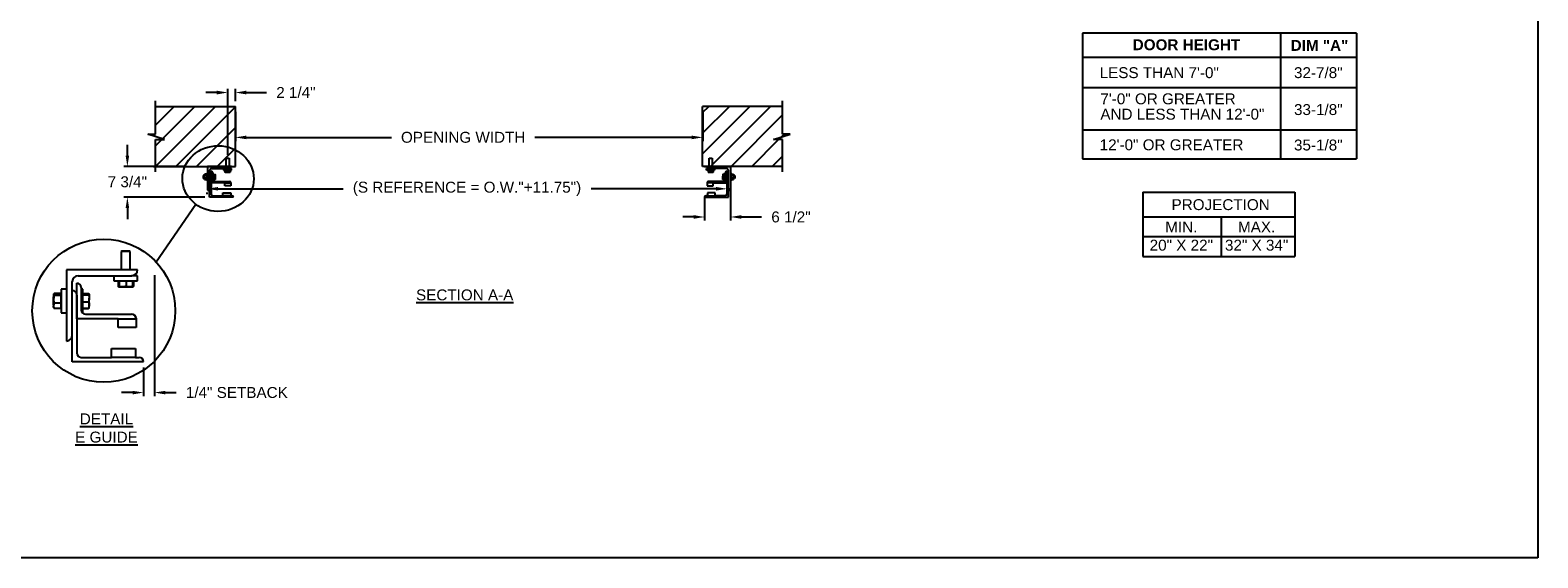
# Model space of a CAD drawing. Header units: inches. Extents: x 170 to 284, y 215 to 248.
# Tile 3 of 195: x 176.1 to 189.06, y 214.76 to 219.29. Entities that reach past the tile are written whole.
import ezdxf
from ezdxf import colors
from ezdxf.entities.mleader import LeaderData, LeaderLine
from ezdxf.math import Vec2, Vec3

# ---------------------------------------------------------------- set-up
doc = ezdxf.new("R2010")
doc.units = ezdxf.units.IN
doc.header["$LTSCALE"] = 0.25
doc.header["$MEASUREMENT"] = 0
for name, color, linetype in [('ANNOTATIONS', 1, 'Continuous'), ('DETAILS', 4, 'Continuous'), ('E GUIDES', 7, 'Continuous'), ('LH BENCH MOUNT', 7, 'Continuous')]:
    doc.layers.add(name, color=color, linetype=linetype)
doc.styles.add('ARIAL', font='arial.ttf', dxfattribs={"height": 0.09375})
doc.dimstyles.new('STANDARD$0', dxfattribs={"dimtxt": 0.09375, "dimasz": 0.09375, "dimexe": 0.03125, "dimexo": 0.046875, "dimgap": 0.09, "dimtad": 0, "dimtih": 1, "dimtoh": 1, "dimdec": 4, "dimzin": 0, "dimdsep": 46, "dimtxsty": 'ARIAL', "dimcen": 0.09, "dimadec": 0, "dimazin": 0, "dimtfac": 1, "dimtdec": 4, "dimtofl": 0, "dimtmove": 0, "dimatfit": 1, "dimfxl": 1, "dimtolj": 1, "dimtzin": 0, "dimarcsym": 0})
pattern_1 = [(45, (0, -19.68831), (-0.08838835, 0.08838835), [])]

# ---------------------------------------------------------------- blocks, each defined once
blk = doc.blocks.new('*D36')
at = {"layer": 'ANNOTATIONS', "color": 0, "lineweight": -2, "transparency": 16777216}
for p, q in [((176.933, 218.214), (176.933, 218.307)), ((177.423, 218.12), (176.902, 218.12)), ((177.598, 217.856), (176.902, 217.856)), ((176.933, 217.762), (176.933, 217.668))]:
    blk.add_line(p, q, dxfattribs=at)
at = {"layer": 'ANNOTATIONS', "color": 0, "transparency": 16777216}
for points in [[(176.918, 218.214), (176.949, 218.214), (176.933, 218.12)], [(176.918, 217.762), (176.949, 217.762), (176.933, 217.856)]]:
    blk.add_solid(points, dxfattribs=at)
at = {"layer": 'defpoints', "color": 0, "transparency": 16777216}
for p in [(177.47, 218.12), (176.933, 217.856), (177.645, 217.856)]:
    blk.add_point(p, dxfattribs=at)
at = {"layer": 'ANNOTATIONS', "color": 0, "transparency": 16777216, "insert": (176.933, 217.988), "char_height": 0.0938, "attachment_point": 5, "style": 'ARIAL'}
blk.add_mtext('\\A1;7 3/4"', dxfattribs=at)
blk = doc.blocks.new('*D37')
at = {"layer": 'ANNOTATIONS', "color": 0, "lineweight": -2, "transparency": 16777216}
for p, q in [((182.117, 218.073), (182.117, 217.655)), ((181.896, 217.859), (181.896, 217.655)), ((181.802, 217.686), (181.708, 217.686)), ((182.211, 217.686), (182.384, 217.686))]:
    blk.add_line(p, q, dxfattribs=at)
at = {"layer": 'ANNOTATIONS', "color": 0, "transparency": 16777216}
for points in [[(181.802, 217.702), (181.802, 217.671), (181.896, 217.686)], [(182.211, 217.702), (182.211, 217.671), (182.117, 217.686)]]:
    blk.add_solid(points, dxfattribs=at)
at = {"layer": 'defpoints', "color": 0, "transparency": 16777216}
for p in [(182.117, 218.12), (181.896, 217.906), (182.117, 217.686)]:
    blk.add_point(p, dxfattribs=at)
at = {"layer": 'ANNOTATIONS', "color": 0, "transparency": 16777216, "insert": (182.638, 217.686), "char_height": 0.0938, "attachment_point": 5, "style": 'ARIAL'}
blk.add_mtext('\\A1;6 1/2"', dxfattribs=at)
blk = doc.blocks.new('*D38')
at = {"layer": 'ANNOTATIONS', "color": 0, "lineweight": -2, "transparency": 16777216}
for p, q in [((177.702, 218.755), (177.608, 218.755)), ((177.796, 218.219), (177.796, 218.786)), ((177.862, 218.682), (177.862, 218.786)), ((177.956, 218.755), (178.128, 218.755))]:
    blk.add_line(p, q, dxfattribs=at)
at = {"layer": 'ANNOTATIONS', "color": 0, "transparency": 16777216}
for points in [[(177.702, 218.771), (177.702, 218.739), (177.796, 218.755)], [(177.956, 218.771), (177.956, 218.739), (177.862, 218.755)]]:
    blk.add_solid(points, dxfattribs=at)
at = {"layer": 'defpoints', "color": 0, "transparency": 16777216}
for p in [(177.862, 218.755), (177.862, 218.636), (177.796, 218.172)]:
    blk.add_point(p, dxfattribs=at)
at = {"layer": 'ANNOTATIONS', "color": 0, "transparency": 16777216, "insert": (178.382, 218.755), "char_height": 0.0938, "attachment_point": 5, "style": 'ARIAL'}
blk.add_mtext('\\A1;2 1/4"', dxfattribs=at)
blk = doc.blocks.new('*D41')
at = {"layer": 'ANNOTATIONS', "color": 0, "lineweight": -2, "transparency": 16777216}
for p, q in [((177.619, 217.882), (177.619, 217.897)), ((177.713, 217.928), (178.788, 217.928)), ((181.994, 217.928), (180.919, 217.928)), ((182.088, 217.975), (182.088, 217.96))]:
    blk.add_line(p, q, dxfattribs=at)
at = {"layer": 'ANNOTATIONS', "color": 0, "transparency": 16777216}
for points in [[(177.713, 217.944), (177.713, 217.913), (177.619, 217.928)], [(181.994, 217.944), (181.994, 217.913), (182.088, 217.928)]]:
    blk.add_solid(points, dxfattribs=at)
at = {"layer": 'defpoints', "color": 0, "transparency": 16777216}
for p in [(177.619, 217.928), (182.088, 217.928), (182.088, 217.928)]:
    blk.add_point(p, dxfattribs=at)
at = {"layer": 'ANNOTATIONS', "color": 0, "transparency": 16777216, "insert": (179.853, 217.928), "char_height": 0.09375, "attachment_point": 5, "style": 'ARIAL'}
blk.add_mtext('\\A1;(S REFERENCE = O.W."+11.75")', dxfattribs=at)
blk = doc.blocks.new('*D42')
at = {"layer": 'ANNOTATIONS', "color": 0, "lineweight": -2, "transparency": 16777216}
for p, q in [((177.862, 218.589), (177.862, 218.338)), ((181.879, 218.589), (181.879, 218.338)), ((177.956, 218.37), (179.204, 218.37)), ((181.785, 218.37), (180.436, 218.37))]:
    blk.add_line(p, q, dxfattribs=at)
at = {"layer": 'ANNOTATIONS', "color": 0, "transparency": 16777216}
for points in [[(177.956, 218.385), (177.956, 218.354), (177.862, 218.37)], [(181.785, 218.385), (181.785, 218.354), (181.879, 218.37)]]:
    blk.add_solid(points, dxfattribs=at)
at = {"layer": 'defpoints', "color": 0, "transparency": 16777216}
for p in [(177.862, 218.636), (181.879, 218.636), (181.879, 218.37)]:
    blk.add_point(p, dxfattribs=at)
at = {"layer": 'ANNOTATIONS', "color": 0, "transparency": 16777216, "insert": (179.82, 218.37), "char_height": 0.09375, "attachment_point": 5, "style": 'ARIAL'}
blk.add_mtext('\\A1;OPENING WIDTH', dxfattribs=at)
blk = doc.blocks.new('*D43')
at = {"layer": 'ANNOTATIONS', "color": 0, "lineweight": -2, "transparency": 16777216}
for p, q in [((177.166, 217.185), (177.166, 216.146)), ((177.072, 216.394), (177.072, 216.146)), ((176.978, 216.178), (176.884, 216.178)), ((177.26, 216.178), (177.353, 216.178))]:
    blk.add_line(p, q, dxfattribs=at)
at = {"layer": 'ANNOTATIONS', "color": 0, "transparency": 16777216}
for points in [[(176.978, 216.193), (176.978, 216.162), (177.072, 216.178)], [(177.26, 216.193), (177.26, 216.162), (177.166, 216.178)]]:
    blk.add_solid(points, dxfattribs=at)
at = {"layer": 'defpoints', "color": 0, "transparency": 16777216}
for p in [(177.166, 217.232), (177.072, 216.441), (177.072, 216.178)]:
    blk.add_point(p, dxfattribs=at)
at = {"layer": 'ANNOTATIONS', "color": 0, "transparency": 16777216, "insert": (177.874, 216.178), "char_height": 0.09375, "attachment_point": 5, "style": 'ARIAL'}
blk.add_mtext('\\A1;1/4" SETBACK', dxfattribs=at)

msp = doc.modelspace()

# ---------------------------------------------------------------- hatches: boundary and pattern name
at = {"layer": 'LH BENCH MOUNT'}
h = msp.add_hatch(dxfattribs=at)
h.set_pattern_fill('ANSI31', color=256, style=0)
h.set_pattern_definition(pattern_1)
h.paths.add_polyline_path([(177.86175, 218.6356), (177.17425, 218.6356), (177.17425, 218.39839), (177.11015, 218.39839), (177.25222, 218.35149), (177.17425, 218.35149), (177.17425, 218.11997), (177.86175, 218.11997), (177.86175, 218.28247)])
h = msp.add_hatch(dxfattribs=at)
h.set_pattern_fill('ANSI31', color=256, style=0)
h.set_pattern_definition(pattern_1)
h.paths.add_polyline_path([(182.63033, 218.39839), (182.56623, 218.39839), (182.56623, 218.6356), (181.87873, 218.6356), (181.87873, 218.11997), (181.8969, 218.11997), (182.56623, 218.11997), (182.56623, 218.35149), (182.48826, 218.35149)])

# ---------------------------------------------------------------- linework, layer by layer
at = {"layer": 'ANNOTATIONS'}
for p, q in [((187.499, 219.26611), (185.1456, 219.26611)), ((185.1456, 219.26611), (185.1456, 218.18578)), ((186.8506, 218.18578), (186.8506, 219.26611)), ((187.499, 219.26611), (187.499, 218.18578)), ((187.499, 219.05732), (185.1456, 219.05732)), ((185.1456, 218.79735), (187.499, 218.79735)), ((185.1456, 218.43578), (187.499, 218.43578)), ((185.1456, 218.43578), (187.499, 218.43578)), ((185.1456, 218.18578), (187.499, 218.18578)), ((185.66319, 217.89853), (185.66319, 217.34716)), ((185.66319, 217.89853), (186.97096, 217.89853)), ((186.97096, 217.89853), (186.97096, 217.34716)), ((185.66319, 217.68706), (186.97096, 217.68706)), ((186.33604, 217.68706), (186.33604, 217.34716)), ((185.66319, 217.51711), (186.97096, 217.51711)), ((185.66319, 217.34716), (186.97096, 217.34716))]:
    msp.add_line(p, q, dxfattribs=at)
at = {"layer": 'defpoints'}
msp.add_lwpolyline([(189.05875, 214.75854), (169.58887, 214.75854), (169.58887, 227.49365), (189.05875, 227.49365)], close=True, dxfattribs=at)
at = {"layer": 'DETAILS'}
msp.add_line((177.17975, 217.30018), (177.52184, 217.79576), dxfattribs=at)
msp.add_circle((176.73049, 216.88082), 0.61458, dxfattribs=at)
msp.add_ellipse((177.71315, 218.01607), major_axis=(0.30673, -0.00211), ratio=0.91972899, dxfattribs=at)
at = {"layer": 'E GUIDES'}
for p, q in [((177.78285, 218.19027), (177.78411, 218.19153)), ((177.78285, 218.11997), (177.78285, 218.19027)), ((177.78285, 218.19027), (177.80842, 218.19027)), ((177.78411, 218.19153), (177.80716, 218.19153)), ((177.80716, 218.19153), (177.80842, 218.19027)), ((177.80842, 218.19027), (177.80842, 218.11997)), ((181.93413, 218.19027), (181.93538, 218.19153)), ((181.93413, 218.11997), (181.93413, 218.19027)), ((181.93413, 218.19027), (181.9597, 218.19027)), ((181.93538, 218.19153), (181.95844, 218.19153)), ((181.95844, 218.19153), (181.9597, 218.19027)), ((181.9597, 218.19027), (181.9597, 218.11997)), ((177.5868, 218.04327), (177.58555, 218.04201)), ((177.58555, 218.04201), (177.58555, 218.01895)), ((177.58555, 218.01895), (177.5868, 218.0177)), ((177.5954, 218.04327), (177.5868, 218.04327)), ((177.5868, 218.04327), (177.5868, 218.0177)), ((177.5868, 218.0177), (177.5954, 218.0177)), ((177.59592, 218.05026), (177.5954, 218.04966)), ((177.59594, 218.04966), (177.5954, 218.04966)), ((177.5954, 218.01131), (177.5954, 218.04966)), ((177.5954, 218.01131), (177.59592, 218.0107)), ((177.5954, 218.01131), (177.59594, 218.01131)), ((177.59594, 218.05029), (177.59592, 218.05026)), ((177.59594, 218.05233), (177.59594, 218.05232)), ((177.59594, 218.05233), (177.5977, 218.05233)), ((177.59594, 218.05232), (177.59594, 218.05218)), ((177.59594, 218.05232), (177.59769, 218.05232)), ((177.59594, 218.05218), (177.59594, 218.04866)), ((177.59594, 218.05218), (177.61551, 218.05218)), ((177.59594, 218.04866), (177.59594, 218.04514)), ((177.59594, 218.04514), (177.59594, 218.03429)), ((177.59594, 218.04514), (177.61551, 218.04514)), ((177.59594, 218.03429), (177.59594, 218.02344)), ((177.59594, 218.02344), (177.61551, 218.02344)), ((177.59594, 218.02344), (177.59594, 218.01611)), ((177.59594, 218.01611), (177.59594, 218.00878)), ((177.59781, 218.05246), (177.59757, 218.05218)), ((177.59795, 218.05262), (177.59766, 218.05218)), ((177.59779, 218.05242), (177.59795, 218.05262)), ((177.61752, 218.05262), (177.59795, 218.05262)), ((177.61752, 218.05178), (177.61602, 218.05178)), ((177.61807, 218.04966), (177.61712, 218.05075)), ((177.61712, 218.01021), (177.61807, 218.01131)), ((177.61752, 218.05178), (177.61752, 218.05262)), ((177.61752, 218.05029), (177.61752, 218.05178)), ((177.61752, 218.01067), (177.61752, 218.00918)), ((177.62311, 218.06457), (177.61807, 218.06457)), ((177.61807, 218.06457), (177.61807, 218.06402)), ((177.61807, 218.06402), (177.61807, 217.99639)), ((177.62311, 218.11997), (177.62311, 217.91543)), ((177.82766, 218.11997), (177.62311, 218.11997)), ((177.64016, 217.93247), (177.64016, 218.08588)), ((177.64016, 217.85577), (177.64016, 218.06031)), ((177.65294, 217.97935), (177.65294, 218.08162)), ((177.65294, 218.04753), (177.65294, 217.88133)), ((177.6572, 218.10293), (177.81061, 218.10293)), ((177.66573, 218.06883), (177.66573, 218.00491)), ((177.67077, 218.06457), (177.66573, 218.06457)), ((177.67077, 217.99639), (177.67077, 218.06457)), ((177.67077, 218.05181), (177.68692, 218.05181)), ((177.67077, 218.05085), (177.68692, 218.05085)), ((177.67077, 218.04818), (177.68692, 218.04818)), ((177.67077, 218.02781), (177.68692, 218.02781)), ((177.68855, 218.0498), (177.68828, 218.05028)), ((177.68828, 218.01068), (177.68855, 218.01116)), ((177.68864, 218.04966), (177.68855, 218.0498)), ((177.68855, 218.01116), (177.68864, 218.01131)), ((177.68864, 218.04952), (177.68864, 218.03799)), ((177.68864, 218.01896), (177.68864, 218.03799)), ((177.68864, 218.01131), (177.68864, 218.01896)), ((177.75878, 218.09345), (177.75878, 218.0884)), ((177.75878, 218.09345), (177.75948, 218.09345)), ((177.75878, 218.0884), (177.75948, 218.0884)), ((177.75948, 218.10293), (177.75948, 218.09788)), ((177.82766, 218.09788), (177.75948, 218.09788)), ((177.75948, 218.09345), (177.75948, 218.0884)), ((177.75948, 218.09345), (177.82766, 218.09345)), ((177.75948, 218.0884), (177.82766, 218.0884)), ((177.768, 218.09788), (177.768, 218.09345)), ((177.77152, 218.0884), (177.77152, 218.07225)), ((177.77244, 218.07167), (177.77439, 218.07054)), ((177.7739, 218.0884), (177.7739, 218.07225)), ((177.77441, 218.07054), (177.78477, 218.07054)), ((177.77493, 218.0884), (177.77493, 218.07225)), ((177.78477, 218.07054), (177.80392, 218.07054)), ((177.7946, 218.0884), (177.7946, 218.07225)), ((177.80392, 218.07054), (177.81272, 218.07054)), ((177.82766, 218.10293), (177.81061, 218.10293)), ((177.81274, 218.07054), (177.8147, 218.07167)), ((177.81562, 218.07225), (177.81303, 218.07122)), ((177.81324, 218.0884), (177.81324, 218.07225)), ((177.81468, 218.07166), (177.81562, 218.07225)), ((177.81562, 218.0884), (177.81562, 218.07225)), ((177.81914, 218.09345), (177.81914, 218.09788)), ((177.82766, 218.09788), (177.82766, 218.10293)), ((177.82766, 218.0884), (177.82766, 218.09345)), ((181.89577, 218.11997), (182.10032, 218.11997)), ((181.91282, 218.11997), (182.11737, 218.11997)), ((181.91282, 218.09788), (181.91282, 218.10293)), ((181.91282, 218.10293), (181.92987, 218.10293)), ((181.91282, 218.09788), (181.981, 218.09788)), ((181.91282, 218.0884), (181.91282, 218.09345)), ((181.981, 218.09345), (181.91282, 218.09345)), ((181.981, 218.0884), (181.91282, 218.0884)), ((181.92134, 218.09345), (181.92134, 218.09788)), ((181.92486, 218.0884), (181.92486, 218.07225)), ((181.92486, 218.07225), (181.92745, 218.07122)), ((181.9258, 218.07166), (181.92486, 218.07225)), ((181.92773, 218.07054), (181.92578, 218.07167)), ((181.92724, 218.0884), (181.92724, 218.07225)), ((181.93656, 218.07054), (181.92776, 218.07054)), ((182.08327, 218.10293), (181.92987, 218.10293)), ((181.95571, 218.07054), (181.93656, 218.07054)), ((181.94588, 218.0884), (181.94588, 218.07225)), ((181.96607, 218.07054), (181.95571, 218.07054)), ((181.96555, 218.0884), (181.96555, 218.07225)), ((181.96804, 218.07167), (181.96609, 218.07054)), ((181.96658, 218.0884), (181.96658, 218.07225)), ((181.96896, 218.0884), (181.96896, 218.07225)), ((181.97248, 218.09788), (181.97248, 218.09345)), ((181.981, 218.10293), (181.981, 218.09788)), ((181.981, 218.09345), (181.981, 218.0884)), ((181.9817, 218.09345), (181.981, 218.09345)), ((181.9817, 218.0884), (181.981, 218.0884)), ((181.9817, 218.09345), (181.9817, 218.0884)), ((182.05184, 218.04966), (182.05192, 218.0498)), ((182.05184, 218.04952), (182.05184, 218.03799)), ((182.05184, 218.01896), (182.05184, 218.03799)), ((182.05184, 218.01131), (182.05184, 218.01896)), ((182.05192, 218.01116), (182.05184, 218.01131)), ((182.05192, 218.0498), (182.0522, 218.05028)), ((182.0522, 218.01068), (182.05192, 218.01116)), ((182.06971, 218.05181), (182.05356, 218.05181)), ((182.06971, 218.05085), (182.05356, 218.05085)), ((182.06971, 218.04818), (182.05356, 218.04818)), ((182.06971, 218.02781), (182.05356, 218.02781)), ((182.06971, 218.06457), (182.07475, 218.06457)), ((182.06971, 217.99639), (182.06971, 218.06457)), ((182.07475, 218.06883), (182.07475, 218.00491)), ((182.08754, 217.97935), (182.08754, 218.08162)), ((182.08754, 218.04753), (182.08754, 217.88133)), ((182.10032, 217.93247), (182.10032, 218.08588)), ((182.10032, 217.85577), (182.10032, 218.06031)), ((182.11737, 218.11997), (182.11737, 217.91543)), ((182.11737, 218.06457), (182.12241, 218.06457)), ((182.12241, 218.06457), (182.12241, 218.06402)), ((182.12241, 218.06402), (182.12241, 217.99639)), ((182.12241, 218.04966), (182.12336, 218.05075)), ((182.12336, 218.01021), (182.12241, 218.01131)), ((182.12296, 218.05178), (182.12296, 218.05262)), ((182.12296, 218.05262), (182.14252, 218.05262)), ((182.12296, 218.05029), (182.12296, 218.05178)), ((182.12296, 218.05178), (182.12446, 218.05178)), ((182.12296, 218.01067), (182.12296, 218.00918)), ((182.14454, 218.05218), (182.12497, 218.05218)), ((182.14454, 218.04514), (182.12497, 218.04514)), ((182.14454, 218.02344), (182.12497, 218.02344)), ((182.14252, 218.05262), (182.14282, 218.05218)), ((182.14269, 218.05242), (182.14252, 218.05262)), ((182.14267, 218.05246), (182.14291, 218.05218)), ((182.14454, 218.05233), (182.14277, 218.05233)), ((182.14454, 218.05232), (182.14279, 218.05232)), ((182.14454, 218.05233), (182.14454, 218.05232)), ((182.14454, 218.05232), (182.14454, 218.05218)), ((182.14454, 218.05218), (182.14454, 218.04866)), ((182.14454, 218.05029), (182.14456, 218.05026)), ((182.14454, 218.04966), (182.14508, 218.04966)), ((182.14454, 218.04866), (182.14454, 218.04514)), ((182.14454, 218.04514), (182.14454, 218.03429)), ((182.14454, 218.03429), (182.14454, 218.02344)), ((182.14454, 218.02344), (182.14454, 218.01611)), ((182.14454, 218.01611), (182.14454, 218.00878)), ((182.14508, 218.01131), (182.14454, 218.01131)), ((182.14456, 218.05026), (182.14508, 218.04966)), ((182.14508, 218.01131), (182.14456, 218.0107)), ((182.14508, 218.01131), (182.14508, 218.04966)), ((182.14508, 218.04327), (182.15368, 218.04327)), ((182.15368, 218.0177), (182.14508, 218.0177)), ((182.15368, 218.04327), (182.15493, 218.04201)), ((182.15368, 218.04327), (182.15368, 218.0177)), ((182.15493, 218.01895), (182.15368, 218.0177)), ((182.15493, 218.04201), (182.15493, 218.01895)), ((177.59594, 218.00878), (177.59594, 218.00864)), ((177.59594, 218.00878), (177.61551, 218.00878)), ((177.59594, 218.00864), (177.59769, 218.00864)), ((177.59594, 218.00864), (177.59594, 218.00863)), ((177.59594, 218.00863), (177.5977, 218.00863)), ((177.59757, 218.00878), (177.59781, 218.00851)), ((177.59795, 218.00834), (177.59761, 218.00878)), ((177.61752, 218.00834), (177.59795, 218.00834)), ((177.61752, 218.00918), (177.61602, 218.00918)), ((177.61752, 218.00918), (177.61752, 218.00834)), ((177.61807, 217.99639), (177.62311, 217.99639)), ((177.77226, 217.97935), (177.65294, 217.97935)), ((177.66898, 217.99639), (177.67077, 217.99639)), ((177.67077, 218.01011), (177.68692, 218.01011)), ((177.67077, 218.00915), (177.68692, 218.00915)), ((177.67851, 217.99213), (177.81061, 217.99213)), ((177.68729, 218.01029), (177.68692, 218.00915)), ((177.75309, 217.89412), (177.82127, 217.89412)), ((177.75309, 217.86855), (177.75309, 217.89412)), ((177.77226, 217.95378), (177.77226, 217.97935)), ((177.77226, 217.97935), (177.8234, 217.97935)), ((177.8234, 217.95378), (177.77226, 217.95378)), ((177.82127, 217.89412), (177.82127, 217.86855)), ((177.8234, 217.98059), (177.8234, 217.97935)), ((177.8234, 217.97935), (177.8234, 217.95378)), ((181.91708, 217.98059), (181.91708, 217.97935)), ((181.91708, 217.97935), (181.91708, 217.95378)), ((181.96822, 217.97935), (181.91708, 217.97935)), ((181.91708, 217.95378), (181.96822, 217.95378)), ((181.98739, 217.89412), (181.91921, 217.89412)), ((181.91921, 217.89412), (181.91921, 217.86855)), ((182.06197, 217.99213), (181.92987, 217.99213)), ((181.96822, 217.97935), (182.08754, 217.97935)), ((181.96822, 217.95378), (181.96822, 217.97935)), ((181.98739, 217.86855), (181.98739, 217.89412)), ((182.05319, 218.01029), (182.05356, 218.00915)), ((182.06971, 218.01011), (182.05356, 218.01011)), ((182.06971, 218.00915), (182.05356, 218.00915)), ((182.0715, 217.99639), (182.06971, 217.99639)), ((182.12241, 217.99639), (182.11737, 217.99639)), ((182.12296, 218.00918), (182.12446, 218.00918)), ((182.12296, 218.00918), (182.12296, 218.00834)), ((182.12296, 218.00834), (182.14252, 218.00834)), ((182.14454, 218.00878), (182.12497, 218.00878)), ((182.14252, 218.00834), (182.14287, 218.00878)), ((182.14291, 218.00878), (182.14267, 218.00851)), ((182.14454, 218.00863), (182.14277, 218.00863)), ((182.14454, 218.00864), (182.14279, 218.00864)), ((182.14454, 218.00878), (182.14454, 218.00864)), ((182.14454, 218.00864), (182.14454, 218.00863)), ((177.8447, 217.85577), (177.64016, 217.85577)), ((177.66573, 217.86855), (177.75309, 217.86855)), ((177.82127, 217.86855), (177.75309, 217.86855)), ((177.82127, 217.86855), (177.83192, 217.86855)), ((181.89577, 217.85577), (182.10032, 217.85577)), ((181.91921, 217.86855), (181.90856, 217.86855)), ((181.91921, 217.86855), (181.98739, 217.86855)), ((182.07475, 217.86855), (181.98739, 217.86855)), ((176.88423, 217.39325), (176.88047, 217.38949)), ((176.88047, 217.38949), (176.88047, 217.23273)), ((176.95696, 217.38949), (176.88047, 217.38949)), ((176.9532, 217.39325), (176.88423, 217.39325)), ((176.95696, 217.38949), (176.9532, 217.39325)), ((176.95696, 217.23273), (176.95696, 217.38949)), ((176.40879, 217.23273), (176.40879, 216.62082)), ((177.0207, 217.23273), (176.40879, 217.23273)), ((176.45979, 216.67182), (176.45979, 217.13074)), ((176.49803, 216.81204), (176.49803, 217.118)), ((176.51078, 217.18174), (176.96971, 217.18174)), ((176.81673, 217.18174), (176.81673, 217.13829)), ((176.81673, 217.13829), (177.0207, 217.13829)), ((176.85274, 217.13829), (176.85274, 217.08998)), ((176.85986, 217.13829), (176.85986, 217.08998)), ((176.86296, 217.13829), (176.86296, 217.08998)), ((176.9218, 217.13829), (176.9218, 217.08998)), ((177.0207, 217.18174), (176.96971, 217.18174)), ((176.97756, 217.13829), (176.97756, 217.08998)), ((176.98468, 217.13829), (176.98468, 217.08998)), ((177.0207, 217.13829), (177.0207, 217.18174)), ((176.29753, 217.00063), (176.29641, 216.99951)), ((176.29641, 216.99951), (176.29641, 216.93053)), ((176.29972, 217.02493), (176.29753, 217.02239)), ((176.29753, 217.02239), (176.29753, 217.01995)), ((176.29753, 217.01995), (176.29753, 216.97816)), ((176.29753, 216.97816), (176.29753, 216.92323)), ((176.36372, 217.0295), (176.30518, 217.0295)), ((176.36372, 217.0104), (176.30518, 217.0104)), ((176.36372, 217.01995), (176.36372, 217.0295)), ((176.36535, 217.02239), (176.36372, 217.02239)), ((176.36372, 217.0104), (176.36372, 217.01995)), ((176.36372, 216.97816), (176.36372, 217.0104)), ((176.36372, 216.94592), (176.36372, 216.97816)), ((176.40879, 217.067), (176.36535, 217.067)), ((176.36535, 217.067), (176.36535, 216.87361)), ((176.45979, 216.44235), (176.45979, 217.05426)), ((176.49803, 217.01601), (176.49803, 216.51884)), ((176.53627, 217.07975), (176.53627, 216.88853)), ((176.55137, 217.067), (176.53627, 217.067)), ((176.55137, 216.86304), (176.55137, 217.067)), ((176.55137, 217.02882), (176.59968, 217.02882)), ((176.55137, 217.02597), (176.59968, 217.02597)), ((176.55137, 217.01797), (176.59968, 217.01797)), ((176.60456, 217.02281), (176.60373, 217.02425)), ((176.60481, 217.02239), (176.60456, 217.02281)), ((176.60481, 217.02197), (176.60481, 216.98749)), ((176.60481, 216.93055), (176.60481, 216.98749)), ((176.85551, 217.08822), (176.86135, 217.08485)), ((176.86141, 217.08485), (176.89238, 217.08485)), ((176.89238, 217.08485), (176.94968, 217.08485)), ((176.94968, 217.08485), (176.97602, 217.08485)), ((176.97608, 217.08485), (176.98192, 217.08822)), ((176.98468, 217.08998), (176.97695, 217.0869)), ((176.98188, 217.0882), (176.98468, 217.08998)), ((176.29641, 216.93053), (176.29753, 216.92941)), ((176.29753, 216.90765), (176.29753, 216.92323)), ((176.29753, 216.90765), (176.29972, 216.90511)), ((176.36372, 216.94592), (176.30518, 216.94592)), ((176.36372, 216.90054), (176.30518, 216.90054)), ((176.36372, 216.92323), (176.36372, 216.94592)), ((176.36372, 216.90054), (176.36372, 216.92323)), ((176.36372, 216.90765), (176.36535, 216.90765)), ((176.36535, 216.87361), (176.36535, 216.86304)), ((176.36535, 216.86304), (176.40879, 216.86304)), ((176.54601, 216.86304), (176.55137, 216.86304)), ((176.55137, 216.95702), (176.59968, 216.95702)), ((176.55137, 216.90407), (176.59968, 216.90407)), ((176.55137, 216.90122), (176.59968, 216.90122)), ((176.57452, 216.85029), (176.96971, 216.85029)), ((176.60079, 216.90462), (176.59968, 216.90122)), ((176.60373, 216.90579), (176.60456, 216.90723)), ((176.60456, 216.90723), (176.60481, 216.90765)), ((176.60481, 216.90765), (176.60481, 216.93055)), ((176.85497, 216.81204), (176.49803, 216.81204)), ((176.85497, 216.73556), (176.85497, 216.81204)), ((176.85497, 216.81204), (177.00795, 216.81204)), ((177.00795, 216.73556), (176.85497, 216.73556)), ((177.00795, 216.81576), (177.00795, 216.81204)), ((177.00795, 216.81204), (177.00795, 216.73556)), ((176.53627, 216.4806), (176.79761, 216.4806)), ((176.79761, 216.4806), (176.79761, 216.55708)), ((176.79761, 216.55708), (177.00158, 216.55708)), ((177.00158, 216.4806), (176.79761, 216.4806)), ((177.00158, 216.55708), (177.00158, 216.4806)), ((177.00158, 216.4806), (177.03345, 216.4806)), ((177.07169, 216.44235), (176.45979, 216.44235))]:
    msp.add_line(p, q, dxfattribs=at)
for centre, radius, start, end in [((177.6572, 218.08588), 0.01705, 90, 180), ((177.64016, 218.04753), 0.01278, 0, 90), ((177.65294, 218.06883), 0.01278, 0, 90), ((177.81061, 218.11997), 0.01705, 270, 0), ((181.92987, 218.11997), 0.01705, 180, 270), ((182.08754, 218.06883), 0.01278, 90, 180), ((182.08327, 218.08588), 0.01705, 0, 90), ((182.10032, 218.04753), 0.01278, 90, 180), ((177.62311, 217.93247), 0.01705, 270, 0), ((177.66573, 217.88133), 0.01278, 180, 270), ((177.67851, 218.00491), 0.01278, 180, 270), ((177.81106, 217.97979), 0.01235, 2.245613, 92.082022), ((177.81061, 217.97935), 0.01278, 0, 90), ((181.92942, 217.97979), 0.01235, 87.917978, 177.754387), ((181.92987, 217.97935), 0.01278, 90, 180), ((182.06197, 218.00491), 0.01278, 270, 0), ((182.07475, 217.88133), 0.01278, 270, 0), ((182.11737, 217.93247), 0.01705, 180, 270), ((177.83192, 217.85577), 0.01278, 0, 90), ((181.90856, 217.85577), 0.01278, 90, 180), ((176.96971, 217.23273), 0.05099, 270, 0), ((176.51078, 217.13074), 0.05099, 90, 180), ((176.49803, 217.07975), 0.03824, 0, 90), ((176.45979, 217.01601), 0.03824, 0, 90), ((176.57452, 216.88853), 0.03824, 180, 270), ((176.97105, 216.81338), 0.03693, 2.245613, 92.082022), ((176.96971, 216.81204), 0.03824, 0, 90), ((176.40879, 216.67182), 0.05099, 270, 0), ((176.53627, 216.51884), 0.03824, 180, 270), ((177.03345, 216.44235), 0.03824, 0, 90)]:
    msp.add_arc(centre, radius, start, end, dxfattribs=at)
for points, knots in [([(177.59594, 218.01072), (177.59589, 218.01076), (177.59567, 218.01095), (177.59564, 218.01115), (177.59562, 218.01131)], [0, 0, 0, 0, 0.237068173, 1, 1, 1, 1]), ([(177.61807, 218.04866), (177.61797, 218.04916), (177.61777, 218.05016), (177.61663, 218.05133), (177.61576, 218.05199), (177.61551, 218.05218)], [0, 0, 0, 0, 0.40629057, 0.82726642, 1, 1, 1, 1]), ([(177.61551, 218.04514), (177.61618, 218.04569), (177.61755, 218.04681), (177.61806, 218.04802), (177.61807, 218.04865), (177.61807, 218.04866)], [0, 0, 0, 0, 0.48434141, 0.98632773, 1, 1, 1, 1]), ([(177.61807, 218.03429), (177.61797, 218.03581), (177.61777, 218.0389), (177.61663, 218.0425), (177.61576, 218.04455), (177.61551, 218.04514)], [0, 0, 0, 0, 0.40629057, 0.82726642, 1, 1, 1, 1]), ([(177.61551, 218.02344), (177.61618, 218.02513), (177.61755, 218.02857), (177.61806, 218.03232), (177.61807, 218.03424), (177.61807, 218.03429)], [0, 0, 0, 0, 0.48434141, 0.98632773, 1, 1, 1, 1]), ([(177.61807, 218.01611), (177.61807, 218.01628), (177.61805, 218.01738), (177.61763, 218.01943), (177.61661, 218.02169), (177.61578, 218.02301), (177.61551, 218.02344)], [0, 0, 0, 0, 0.06653229, 0.43528257, 0.81455084, 1, 1, 1, 1]), ([(177.61551, 218.00878), (177.61589, 218.0094), (177.61679, 218.01087), (177.61783, 218.01332), (177.61799, 218.01517), (177.61807, 218.01611)], [0, 0, 0, 0, 0.26545991, 0.62807649, 1, 1, 1, 1]), ([(177.68692, 218.05181), (177.68713, 218.05162), (177.6877, 218.05112), (177.68805, 218.0506), (177.68826, 218.05027)], [0, 0, 0, 0, 0.36956739, 1, 1, 1, 1]), ([(177.68692, 218.05085), (177.68713, 218.05076), (177.68773, 218.0505), (177.68846, 218.05006), (177.68858, 218.0497), (177.68864, 218.04952)], [0, 0, 0, 0, 0.2083045, 0.6015254, 1, 1, 1, 1]), ([(177.68864, 218.04952), (177.68862, 218.04941), (177.68856, 218.04914), (177.68803, 218.04869), (177.68729, 218.04835), (177.68692, 218.04818)], [0, 0, 0, 0, 0.22973043, 0.61267004, 1, 1, 1, 1]), ([(177.68692, 218.04818), (177.6874, 218.04653), (177.68837, 218.04319), (177.68855, 218.03974), (177.68864, 218.03799)], [0, 0, 0, 0, 0.49545796, 1, 1, 1, 1]), ([(177.68864, 218.03799), (177.68863, 218.03775), (177.68862, 218.03592), (177.68824, 218.03248), (177.68737, 218.02937), (177.68692, 218.02781)], [0, 0, 0, 0, 0.07010266, 0.53079095, 1, 1, 1, 1]), ([(177.68692, 218.02781), (177.6874, 218.02637), (177.68837, 218.02347), (177.68855, 218.02047), (177.68864, 218.01896)], [0, 0, 0, 0, 0.49545796, 1, 1, 1, 1]), ([(177.68864, 218.01896), (177.68863, 218.01875), (177.68862, 218.01716), (177.68824, 218.01417), (177.68737, 218.01147), (177.68692, 218.01011)], [0, 0, 0, 0, 0.07010266, 0.53079095, 1, 1, 1, 1]), ([(177.68692, 218.01011), (177.68729, 218.01028), (177.68801, 218.01061), (177.68849, 218.01097), (177.68854, 218.01115), (177.68855, 218.01116)], [0, 0, 0, 0, 0.4838091, 0.97227182, 1, 1, 1, 1]), ([(177.68692, 218.00915), (177.68731, 218.0095), (177.68788, 218.01001), (177.68814, 218.01053), (177.68822, 218.01069)], [0, 0, 0, 0, 0.68088301, 1, 1, 1, 1]), ([(177.77448, 218.07083), (177.77408, 218.07095), (177.77308, 218.07122), (177.7721, 218.07186), (177.77152, 218.07225)], [0, 0, 0, 0, 0.396133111, 1, 1, 1, 1]), ([(177.77441, 218.07054), (177.7744, 218.07054), (177.77431, 218.07056), (177.77413, 218.07093), (177.77398, 218.07181), (177.7739, 218.07225)], [0, 0, 0, 0, 0.07010266, 0.53079095, 1, 1, 1, 1]), ([(177.77493, 218.07225), (177.77485, 218.07177), (177.77468, 218.07081), (177.7745, 218.07063), (177.77441, 218.07054)], [0, 0, 0, 0, 0.49545796, 1, 1, 1, 1]), ([(177.78477, 218.07054), (177.78453, 218.07054), (177.78277, 218.07056), (177.77944, 218.07093), (177.77644, 218.07181), (177.77493, 218.07225)], [0, 0, 0, 0, 0.07010266, 0.53079095, 1, 1, 1, 1]), ([(177.7946, 218.07225), (177.793, 218.07177), (177.78978, 218.07081), (177.78645, 218.07063), (177.78477, 218.07054)], [0, 0, 0, 0, 0.49545796, 1, 1, 1, 1]), ([(177.80392, 218.07054), (177.80268, 218.0706), (177.80018, 218.07071), (177.79708, 218.07144), (177.79523, 218.07205), (177.7946, 218.07225)], [0, 0, 0, 0, 0.3928666, 0.79169603, 1, 1, 1, 1]), ([(177.81324, 218.07225), (177.81207, 218.07188), (177.80972, 218.07115), (177.80659, 218.07061), (177.80465, 218.07056), (177.80392, 218.07054)], [0, 0, 0, 0, 0.38329119, 0.77026914, 1, 1, 1, 1]), ([(177.81272, 218.07054), (177.81274, 218.07054), (177.81283, 218.07056), (177.813, 218.07093), (177.81316, 218.07181), (177.81324, 218.07225)], [0, 0, 0, 0, 0.07010266, 0.53079095, 1, 1, 1, 1]), ([(181.92724, 218.07225), (181.92841, 218.07188), (181.93076, 218.07115), (181.93389, 218.07061), (181.93583, 218.07056), (181.93656, 218.07054)], [0, 0, 0, 0, 0.38329119, 0.77026914, 1, 1, 1, 1]), ([(181.92776, 218.07054), (181.92774, 218.07054), (181.92765, 218.07056), (181.92748, 218.07093), (181.92732, 218.07181), (181.92724, 218.07225)], [0, 0, 0, 0, 0.07010266, 0.53079095, 1, 1, 1, 1]), ([(181.93656, 218.07054), (181.9378, 218.0706), (181.94029, 218.07071), (181.9434, 218.07144), (181.94524, 218.07205), (181.94588, 218.07225)], [0, 0, 0, 0, 0.3928666, 0.79169603, 1, 1, 1, 1]), ([(181.94588, 218.07225), (181.94748, 218.07177), (181.9507, 218.07081), (181.95403, 218.07063), (181.95571, 218.07054)], [0, 0, 0, 0, 0.49545796, 1, 1, 1, 1]), ([(181.95571, 218.07054), (181.95595, 218.07054), (181.95771, 218.07056), (181.96104, 218.07093), (181.96404, 218.07181), (181.96555, 218.07225)], [0, 0, 0, 0, 0.07010266, 0.53079095, 1, 1, 1, 1]), ([(181.96555, 218.07225), (181.96563, 218.07177), (181.9658, 218.07081), (181.96598, 218.07063), (181.96607, 218.07054)], [0, 0, 0, 0, 0.49545796, 1, 1, 1, 1]), ([(181.966, 218.07083), (181.9664, 218.07095), (181.9674, 218.07122), (181.96838, 218.07186), (181.96896, 218.07225)], [0, 0, 0, 0, 0.396133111, 1, 1, 1, 1]), ([(181.96607, 218.07054), (181.96608, 218.07054), (181.96617, 218.07056), (181.96635, 218.07093), (181.9665, 218.07181), (181.96658, 218.07225)], [0, 0, 0, 0, 0.07010266, 0.53079095, 1, 1, 1, 1]), ([(182.05356, 218.05085), (182.05335, 218.05076), (182.05275, 218.0505), (182.05202, 218.05006), (182.0519, 218.0497), (182.05184, 218.04952)], [0, 0, 0, 0, 0.2083045, 0.6015254, 1, 1, 1, 1]), ([(182.05184, 218.04952), (182.05186, 218.04941), (182.05192, 218.04914), (182.05245, 218.04869), (182.05318, 218.04835), (182.05356, 218.04818)], [0, 0, 0, 0, 0.22973043, 0.61267004, 1, 1, 1, 1]), ([(182.05356, 218.04818), (182.05308, 218.04653), (182.05211, 218.04319), (182.05193, 218.03974), (182.05184, 218.03799)], [0, 0, 0, 0, 0.49545796, 1, 1, 1, 1]), ([(182.05184, 218.03799), (182.05184, 218.03775), (182.05186, 218.03592), (182.05223, 218.03248), (182.05311, 218.02937), (182.05356, 218.02781)], [0, 0, 0, 0, 0.07010266, 0.53079095, 1, 1, 1, 1]), ([(182.05356, 218.02781), (182.05308, 218.02637), (182.05211, 218.02347), (182.05193, 218.02047), (182.05184, 218.01896)], [0, 0, 0, 0, 0.49545796, 1, 1, 1, 1]), ([(182.05184, 218.01896), (182.05184, 218.01875), (182.05186, 218.01716), (182.05223, 218.01417), (182.05311, 218.01147), (182.05356, 218.01011)], [0, 0, 0, 0, 0.07010266, 0.53079095, 1, 1, 1, 1]), ([(182.05356, 218.01011), (182.05319, 218.01028), (182.05247, 218.01061), (182.05199, 218.01097), (182.05194, 218.01115), (182.05193, 218.01116)], [0, 0, 0, 0, 0.4838091, 0.97227182, 1, 1, 1, 1]), ([(182.05356, 218.05181), (182.05335, 218.05162), (182.05278, 218.05112), (182.05243, 218.0506), (182.05222, 218.05027)], [0, 0, 0, 0, 0.36956739, 1, 1, 1, 1]), ([(182.05356, 218.00915), (182.05317, 218.0095), (182.05259, 218.01001), (182.05234, 218.01053), (182.05226, 218.01069)], [0, 0, 0, 0, 0.68088301, 1, 1, 1, 1]), ([(182.12241, 218.04866), (182.12251, 218.04916), (182.12271, 218.05016), (182.12385, 218.05133), (182.12472, 218.05199), (182.12497, 218.05218)], [0, 0, 0, 0, 0.40629057, 0.82726642, 1, 1, 1, 1]), ([(182.12497, 218.04514), (182.1243, 218.04569), (182.12293, 218.04681), (182.12242, 218.04802), (182.12241, 218.04865), (182.12241, 218.04866)], [0, 0, 0, 0, 0.48434141, 0.98632773, 1, 1, 1, 1]), ([(182.12241, 218.03429), (182.12251, 218.03581), (182.12271, 218.0389), (182.12385, 218.0425), (182.12472, 218.04455), (182.12497, 218.04514)], [0, 0, 0, 0, 0.40629057, 0.82726642, 1, 1, 1, 1]), ([(182.12497, 218.02344), (182.1243, 218.02513), (182.12293, 218.02857), (182.12242, 218.03232), (182.12241, 218.03424), (182.12241, 218.03429)], [0, 0, 0, 0, 0.48434141, 0.98632773, 1, 1, 1, 1]), ([(182.12241, 218.01611), (182.12241, 218.01628), (182.12243, 218.01738), (182.12285, 218.01943), (182.12387, 218.02169), (182.1247, 218.02301), (182.12497, 218.02344)], [0, 0, 0, 0, 0.06653229, 0.43528257, 0.81455084, 1, 1, 1, 1]), ([(182.12497, 218.00878), (182.12459, 218.0094), (182.12369, 218.01087), (182.12265, 218.01332), (182.12249, 218.01517), (182.12241, 218.01611)], [0, 0, 0, 0, 0.26545991, 0.62807649, 1, 1, 1, 1]), ([(182.14454, 218.01072), (182.14459, 218.01076), (182.14481, 218.01095), (182.14484, 218.01115), (182.14486, 218.01131)], [0, 0, 0, 0, 0.237068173, 1, 1, 1, 1]), ([(177.61707, 218.01026), (177.61682, 218.00996), (177.61641, 218.00945), (177.61577, 218.00897), (177.61551, 218.00878)], [0, 0, 0, 0, 0.59728664, 1, 1, 1, 1]), ([(182.12341, 218.01026), (182.12366, 218.00996), (182.12407, 218.00945), (182.12471, 218.00897), (182.12497, 218.00878)], [0, 0, 0, 0, 0.59728664, 1, 1, 1, 1]), ([(176.30518, 217.0295), (176.30404, 217.02869), (176.30135, 217.02678), (176.29825, 217.02359), (176.29777, 217.02117), (176.29753, 217.01995)], [0, 0, 0, 0, 0.26545991, 0.62807649, 1, 1, 1, 1]), ([(176.29753, 217.01995), (176.29754, 217.01973), (176.29759, 217.0183), (176.29885, 217.01563), (176.30191, 217.01268), (176.30437, 217.01096), (176.30518, 217.0104)], [0, 0, 0, 0, 0.06653229, 0.43528257, 0.81455084, 1, 1, 1, 1]), ([(176.30518, 217.0104), (176.30317, 217.00538), (176.29908, 216.99517), (176.29754, 216.98403), (176.29753, 216.97831), (176.29753, 216.97816)], [0, 0, 0, 0, 0.48434141, 0.98632773, 1, 1, 1, 1]), ([(176.29753, 216.97816), (176.29782, 216.97364), (176.29841, 216.96445), (176.30184, 216.95377), (176.30443, 216.94769), (176.30518, 216.94592)], [0, 0, 0, 0, 0.40629057, 0.82726642, 1, 1, 1, 1]), ([(176.59968, 217.02882), (176.60031, 217.02826), (176.60202, 217.02675), (176.60304, 217.0252), (176.60368, 217.02422)], [0, 0, 0, 0, 0.36956739, 1, 1, 1, 1]), ([(176.59968, 217.02597), (176.6003, 217.02569), (176.60208, 217.02491), (176.60427, 217.02358), (176.60463, 217.02251), (176.60481, 217.02197)], [0, 0, 0, 0, 0.2083045, 0.6015254, 1, 1, 1, 1]), ([(176.60481, 217.02197), (176.60474, 217.02166), (176.60458, 217.02083), (176.603, 217.01948), (176.60079, 217.01847), (176.59968, 217.01797)], [0, 0, 0, 0, 0.22973043, 0.61267004, 1, 1, 1, 1]), ([(176.59968, 217.01797), (176.60112, 217.01302), (176.60401, 217.00303), (176.60454, 216.9927), (176.60481, 216.98749)], [0, 0, 0, 0, 0.49545796, 1, 1, 1, 1]), ([(176.60481, 216.98749), (176.6048, 216.98677), (176.60475, 216.9813), (176.60364, 216.97099), (176.60101, 216.9617), (176.59968, 216.95702)], [0, 0, 0, 0, 0.07010266, 0.53079095, 1, 1, 1, 1]), ([(176.86161, 217.08574), (176.86042, 217.08607), (176.85742, 217.0869), (176.8545, 217.08882), (176.85274, 217.08998)], [0, 0, 0, 0, 0.39613311, 1, 1, 1, 1]), ([(176.86141, 217.08485), (176.86137, 217.08486), (176.8611, 217.0849), (176.86057, 217.08602), (176.8601, 217.08865), (176.85986, 217.08998)], [0, 0, 0, 0, 0.07010266, 0.53079095, 1, 1, 1, 1]), ([(176.86296, 217.08998), (176.8627, 217.08854), (176.8622, 217.08565), (176.86167, 217.08512), (176.86141, 217.08485)], [0, 0, 0, 0, 0.49545796, 1, 1, 1, 1]), ([(176.89238, 217.08485), (176.89168, 217.08486), (176.8864, 217.0849), (176.87644, 217.08602), (176.86748, 217.08865), (176.86296, 217.08998)], [0, 0, 0, 0, 0.07010266, 0.53079095, 1, 1, 1, 1]), ([(176.9218, 217.08998), (176.91703, 217.08854), (176.90738, 217.08565), (176.89741, 217.08512), (176.89238, 217.08485)], [0, 0, 0, 0, 0.49545796, 1, 1, 1, 1]), ([(176.94968, 217.08485), (176.94598, 217.08503), (176.93851, 217.08538), (176.92922, 217.08756), (176.9237, 217.08936), (176.9218, 217.08998)], [0, 0, 0, 0, 0.3928666, 0.79169603, 1, 1, 1, 1]), ([(176.97756, 217.08998), (176.97407, 217.08888), (176.96704, 217.08667), (176.95767, 217.08508), (176.95185, 217.08491), (176.94968, 217.08485)], [0, 0, 0, 0, 0.38329119, 0.77026914, 1, 1, 1, 1]), ([(176.97602, 217.08485), (176.97605, 217.08486), (176.97633, 217.0849), (176.97685, 217.08602), (176.97733, 217.08865), (176.97756, 217.08998)], [0, 0, 0, 0, 0.07010266, 0.53079095, 1, 1, 1, 1]), ([(176.30518, 216.94592), (176.30317, 216.94239), (176.29908, 216.9352), (176.29754, 216.92736), (176.29753, 216.92333), (176.29753, 216.92323)], [0, 0, 0, 0, 0.48434141, 0.98632773, 1, 1, 1, 1]), ([(176.29753, 216.92323), (176.29782, 216.92005), (176.29841, 216.91359), (176.30184, 216.90607), (176.30443, 216.90179), (176.30518, 216.90054)], [0, 0, 0, 0, 0.40629057, 0.82726642, 1, 1, 1, 1]), ([(176.29983, 216.90516), (176.30073, 216.90417), (176.30217, 216.9026), (176.30436, 216.9011), (176.30518, 216.90054)], [0, 0, 0, 0, 0.62450971, 1, 1, 1, 1]), ([(176.59968, 216.95702), (176.60112, 216.95272), (176.60401, 216.94404), (176.60454, 216.93507), (176.60481, 216.93055)], [0, 0, 0, 0, 0.49545796, 1, 1, 1, 1]), ([(176.60481, 216.93055), (176.6048, 216.92992), (176.60475, 216.92517), (176.60364, 216.91621), (176.60101, 216.90814), (176.59968, 216.90407)], [0, 0, 0, 0, 0.07010266, 0.53079095, 1, 1, 1, 1]), ([(176.59968, 216.90407), (176.60077, 216.90458), (176.60294, 216.90558), (176.60436, 216.90665), (176.60453, 216.9072), (176.60454, 216.90723)], [0, 0, 0, 0, 0.483809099, 0.972271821, 1, 1, 1, 1]), ([(176.59968, 216.90122), (176.60085, 216.90225), (176.60256, 216.90376), (176.60332, 216.90532), (176.60356, 216.90582)], [0, 0, 0, 0, 0.68088301, 1, 1, 1, 1])]:
    msp.add_open_spline(points, degree=3, knots=knots, dxfattribs=at)
at = {"layer": 'LH BENCH MOUNT'}
for p, q in [((177.17425, 218.39839), (177.17425, 218.68247)), ((182.56623, 218.39839), (182.56623, 218.68247)), ((177.17425, 218.6356), (177.86175, 218.6356)), ((177.86175, 218.11997), (177.86175, 218.6356)), ((181.87873, 218.11997), (181.87873, 218.6356)), ((181.87873, 218.11997), (181.87873, 218.6356)), ((182.56623, 218.6356), (181.87873, 218.6356)), ((177.25222, 218.35149), (177.11015, 218.39839)), ((177.11015, 218.39839), (177.17425, 218.39839)), ((177.17425, 218.0731), (177.17425, 218.35149)), ((177.17425, 218.35149), (177.25222, 218.35149)), ((182.48826, 218.35149), (182.63033, 218.39839)), ((182.56623, 218.35149), (182.48826, 218.35149)), ((182.63033, 218.39839), (182.56623, 218.39839)), ((182.56623, 218.0731), (182.56623, 218.35149)), ((177.1572, 218.11996), (177.86175, 218.11996)), ((182.56623, 218.11997), (181.87873, 218.11997))]:
    msp.add_line(p, q, dxfattribs=at)

# ---------------------------------------------------------------- texts
at = {"layer": 'ANNOTATIONS', "style": 'ARIAL'}
for s, p in [('LESS THAN 7\'-0"', (185.29173, 218.87898)), ('32-7/8"', (186.96249, 218.87898)), ('33-1/8"', (186.96249, 218.56186)), ('12\'-0" OR GREATER', (185.29173, 218.25929)), ('35-1/8"', (186.96249, 218.25744))]:
    msp.add_text(s, height=0.09375, dxfattribs=at).set_placement(p)
at = {"layer": 'ANNOTATIONS', "char_height": 0.09375, "attachment_point": 2, "style": 'ARIAL'}
for s, insert, width in [('{\\fArial|b1|i0|c0|p34;DOOR HEIGHT}', (186.03792, 219.21223), 0.928691), ('{\\fArial|b1|i0|c0|p34;DIM "A"}', (187.18149, 219.20653), 0.7983542), ('{\\LSECTION A-A}', (179.83306, 217.06383), 1.3823677), ('{\\LDETAIL\\PE GUIDE}', (176.75335, 215.99877), 1.3823677)]:
    msp.add_mtext(s, dxfattribs=dict(at, insert=insert, width=width))
at = {"layer": 'ANNOTATIONS', "insert": (185.29794, 218.74801), "char_height": 0.09375, "width": 1.4179729, "attachment_point": 1, "line_spacing_factor": 0.844331, "style": 'ARIAL'}
msp.add_mtext('7\'-0" OR GREATER AND LESS THAN 12\'-0"', dxfattribs=at)
at = {"layer": 'ANNOTATIONS', "char_height": 0.09375, "attachment_point": 2, "style": 'ARIAL'}
for s, width, insert in [('PROJECTION ', 1.7594917, (186.33188, 217.8391)), ('MIN.\\P20" X 22" ', 0.6711642, (185.99376, 217.64711)), ('MAX.\\P32" X 34"', 0.6567117, (186.64119, 217.64711))]:
    msp.add_mtext_dynamic_manual_height_columns(s, width=width, gutter_width=1.36268, heights=[0], dxfattribs=dict(at, insert=insert))

# ---------------------------------------------------------------- dimensions: what is measured, and where the dimension line sits
at = {"layer": 'ANNOTATIONS'}
for base, p1, p2, text, picture, middle in [((177.86175, 218.75495), (177.79563, 218.17237), (177.86175, 218.6356), '2 1/4"', '*D38', (178.38206, 218.75495)), ((181.87873, 218.36952), (177.86175, 218.6356), (181.87873, 218.6356), 'OPENING WIDTH', '*D42', (179.82014, 218.36952)), ((182.11737, 217.68615), (181.89577, 217.9059), (182.11737, 218.11997), '6 1/2"', '*D37', (182.63768, 217.68615))]:
    dim = msp.add_linear_dim(base=base, p1=p1, p2=p2, text=text, dimstyle='STANDARD$0', dxfattribs=at)
    dim.commit()
    dim.dimension.update_dxf_attribs({"geometry": picture, "text_midpoint": middle, "dimtype": 160})
dim = msp.add_linear_dim(base=(176.93336, 217.85577), p1=(177.4697, 218.11995), p2=(177.6447, 217.85577), angle=90, text='7 3/4"', dimstyle='STANDARD$0', dxfattribs=at)
dim.commit()
dim.dimension.update_dxf_attribs({"geometry": '*D36', "text_midpoint": (176.93336, 217.98786), "dimtype": 160})
dim = msp.add_linear_dim(base=(182.08754, 217.92847), p1=(177.61885, 217.92847), p2=(182.08754, 217.92847), text='(S REFERENCE = O.W."+11.75")', dimstyle='STANDARD$0', dxfattribs=at)
dim.commit()
dim.dimension.update_dxf_attribs({"geometry": '*D41', "text_midpoint": (179.85319, 217.92847)})
dim = msp.add_linear_dim(base=(177.07169, 216.17765), p1=(177.16578, 217.23157), p2=(177.07169, 216.44119), angle=180, text='1/4" SETBACK', dimstyle='STANDARD$0', override={"dimarcsym": 1}, dxfattribs=at)
dim.commit()
dim.dimension.update_dxf_attribs({"geometry": '*D43', "text_midpoint": (177.87417, 216.17765), "dimtype": 160})

# ---------------------------------------------------------------- leaders
ml = msp.add_multileader_mtext('Standard', dxfattribs=at)
ml.set_content('WIRELESS SENSING EDGE', color=256, style='ARIAL')
ml.set_leader_properties()
ml.build(insert=Vec2(0, 0))
ml.multileader.update_dxf_attribs({"dogleg_length": 0.36, "arrow_head_size": 0.09375})
ctx = ml.context
ctx.base_point, ctx.char_height, ctx.arrow_head_size, ctx.landing_gap_size, ctx.plane_origin = Vec3(181.9729, 219.54718), 0.09375, 0.09375, 0.09, Vec3(181.18786, 219.11395)
notes = []
notes.append((ctx, [(0, (1, 1, 0), (181.87494, 219.54718), (1, 0), 0.09796, [(0, [(181.49077, 219.91325)], 0, [])])]))
ctx.mtext.insert, ctx.mtext.flow_direction = Vec3(182.0629, 219.59485), 5
for ctx, leaders in notes:
    for number, flags, end, landing, length, lines in leaders:
        leader = LeaderData()
        leader.index, (leader.has_last_leader_line, leader.has_dogleg_vector, leader.attachment_direction) = number, flags
        leader.last_leader_point, leader.dogleg_vector, leader.dogleg_length = Vec3(end), Vec3(landing), length
        for number, points, colour, breaks in lines:
            line = LeaderLine()
            line.index, line.vertices, line.color, line.breaks = number, Vec3.list(points), colors.encode_raw_color(colour), breaks
            leader.lines.append(line)
        ctx.leaders.append(leader)

doc.saveas('drawing.dxf')
